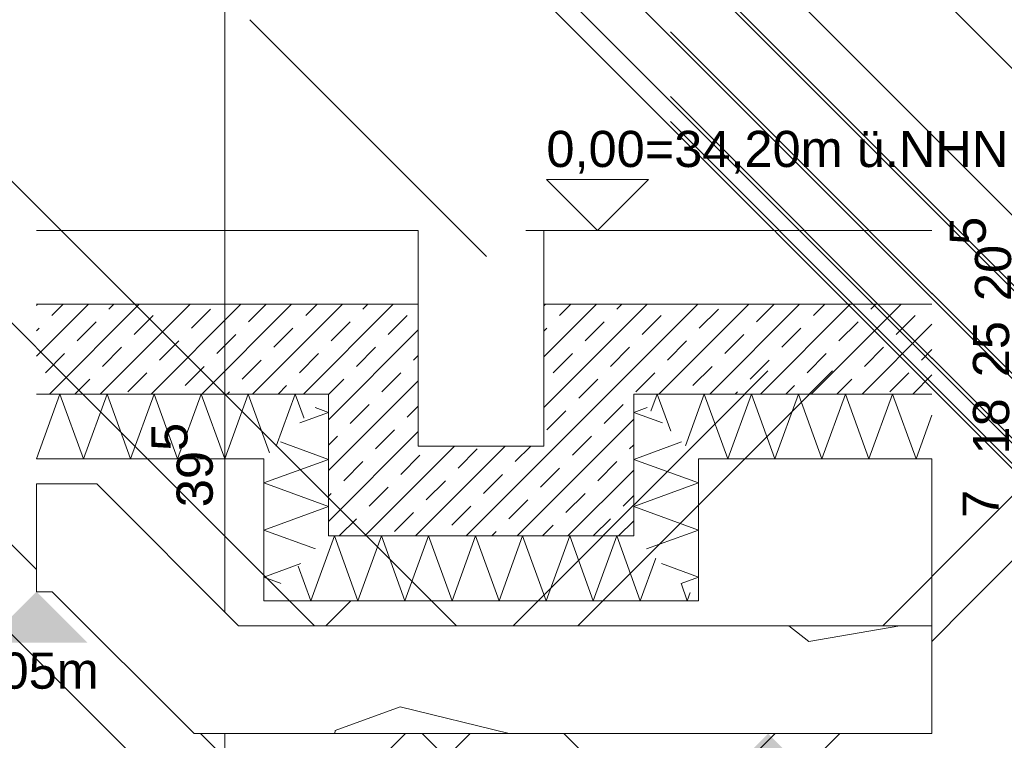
# Model space of a CAD drawing. Header units: metres. Extents: x -3716 to 31, y -1854 to 706.
# Tile 146 of 207: x -1576 to -1541, y 552 to 577. Entities that reach past the tile are written whole.
import ezdxf

# ---------------------------------------------------------------- set-up
doc = ezdxf.new("R2010")
doc.units = ezdxf.units.M
doc.header["$LTSCALE"] = 1.25
doc.header["$PDMODE"] = 1
doc.header["$PDSIZE"] = -2
doc.layers.get('0').update_dxf_attribs({"lineweight": 25})
doc.layers.add('00 -Bauelemente -Dämmung innen', color=7, linetype='Continuous', lineweight=9, true_color=0xff7fe6)
doc.layers.add('30 -35 Decken- 0 Decken', color=7, linetype='Continuous', lineweight=35, true_color=0x00ee00)
doc.layers.add('Keine', color=7, linetype='Continuous', lineweight=9)
doc.styles.add('Arial', font='arial.ttf')
doc.dimstyles.new('SIA_DIN1356', dxfattribs={"dimtxt": 1.258608, "dimasz": 2.80603, "dimexe": 2.5, "dimexo": 3.75, "dimgap": 0.625, "dimtad": 1, "dimdec": 3, "dimtxsty": 'Arial', "dimblk": 'VW_SLASH-1', "dimblk1": 'VW_SLASH-1', "dimblk2": 'VW_SLASH-1', "dimcen": 0, "dimdle": 2.5, "dimadec": 3, "dimazin": 0, "dimtfac": 1, "dimtdec": 3, "dimtix": 1, "dimtmove": 0, "dimatfit": 0, "dimldrblk": 'VW_FILLEDARROW-1', "dimfxl": 1, "dimfrac": 2, "dimtolj": 1, "dimarcsym": 0})

# ---------------------------------------------------------------- blocks, each defined once
blk = doc.blocks.new('Gruppe-795')
at = {"color": 255, "linetype": 'Continuous', "lineweight": 5}
blk.add_wipeout([(-169.8129, 13.108), (-169.1799, 13.108), (-168.9999, 13.288), (-169.8129, 13.288)], dxfattribs=at).dxf.layer = '00 -Bauelemente -Dämmung innen'
blk = doc.blocks.new('Gruppe-796')
at = {"layer": '00 -Bauelemente -Dämmung innen', "color": 7, "transparency": 33554687, "flags": 128}
for points in [[(-169.8129, 13.108), (-169.7474, 13.288), (-169.6818, 13.108), (-169.6163, 13.288), (-169.5508, 13.108), (-169.4853, 13.288), (-169.4198, 13.108), (-169.3543, 13.288), (-169.2888, 13.108), (-169.2232, 13.288), (-169.1636, 13.1243)], [(-169.145, 13.1429), (-169.0922, 13.288), (-169.0676, 13.2203)]]:
    blk.add_lwpolyline(points, dxfattribs=at)
blk = doc.blocks.new('Gruppe-797')
at = {"layer": '00 -Bauelemente -Dämmung innen', "color": 7, "linetype": 'Continuous', "lineweight": 9, "transparency": 33554687}
blk.add_line((-168.9999, 13.288), (-169.8129, 13.288), dxfattribs=at)
blk = doc.blocks.new('Gruppe-798')
at = {"layer": '00 -Bauelemente -Dämmung innen', "color": 7, "linetype": 'Continuous', "lineweight": 9, "transparency": 33554687}
blk.add_line((-169.8129, 13.108), (-169.1799, 13.108), dxfattribs=at)
blk = doc.blocks.new('Gruppe-799')
at = {"layer": '00 -Bauelemente -Dämmung innen', "color": 7, "transparency": 33554687}
for name in ['Gruppe-797', 'Gruppe-798']:
    blk.add_blockref(name, (0, 0), dxfattribs=at)
blk = doc.blocks.new('Gruppe-800')
at = {"layer": '00 -Bauelemente -Dämmung innen', "color": 7}
blk.add_blockref('Gruppe-795', (0, 0), dxfattribs=at)
at = {"layer": '00 -Bauelemente -Dämmung innen', "color": 7, "transparency": 33554687}
for name in ['Gruppe-796', 'Gruppe-799']:
    blk.add_blockref(name, (0, 0), dxfattribs=at)
blk = doc.blocks.new('Gruppe-801')
at = {"layer": '00 -Bauelemente -Dämmung innen', "color": 7, "transparency": 33554687}
blk.add_blockref('Gruppe-800', (0, 0), dxfattribs=at)
at = {"layer": '00 -Bauelemente -Dämmung innen', "color": 0, "flags": 1}
for tag in ['IFC_UUID', 'instanceID', 'prm0_name', 'prm0_type', 'prm0_value', 'prm1_name', 'prm1_type', 'prm1_value', 'prm2_name', 'prm2_type', 'prm2_value', 'prm3_name', 'prm3_type', 'prm3_value', 'prm4_name', 'prm4_type', 'prm4_value', 'prm5_name', 'prm5_type', 'prm5_value', 'prm6_name', 'prm6_type', 'prm6_value']:
    blk.add_attdef(tag, (-169.8129, 13.108), '', height=0.00018, dxfattribs=at)
blk = doc.blocks.new('Gruppe-802')
at = {"color": 255, "linetype": 'Continuous', "lineweight": 5}
blk.add_wipeout([(-168.9999, 12.893), (-168.9999, 13.288), (-169.1799, 13.108), (-169.1799, 12.713)], dxfattribs=at).dxf.layer = '00 -Bauelemente -Dämmung innen'
blk = doc.blocks.new('Gruppe-803')
at = {"layer": '00 -Bauelemente -Dämmung innen', "color": 7, "transparency": 33554687, "flags": 128}
for points in [[(-169.0372, 13.2507), (-168.9999, 13.2371), (-169.0799, 13.208)], [(-169.0372, 13.2507), (-168.9999, 13.2371), (-169.0799, 13.208)], [(-169.0358, 12.8571), (-169.1799, 12.9095), (-168.9999, 12.9751), (-169.1799, 13.0406), (-168.9999, 13.1061), (-169.1333, 13.1546)], [(-169.1319, 12.761), (-169.1799, 12.7785), (-169.0769, 12.816)]]:
    blk.add_lwpolyline(points, dxfattribs=at)
blk = doc.blocks.new('Gruppe-804')
at = {"layer": '00 -Bauelemente -Dämmung innen', "color": 7, "linetype": 'Continuous', "lineweight": 9, "transparency": 33554687}
blk.add_line((-169.1799, 13.108), (-169.1799, 12.713), dxfattribs=at)
blk = doc.blocks.new('Gruppe-805')
at = {"layer": '00 -Bauelemente -Dämmung innen', "color": 7, "linetype": 'Continuous', "lineweight": 9, "transparency": 33554687}
blk.add_line((-168.9999, 12.893), (-168.9999, 13.288), dxfattribs=at)
blk = doc.blocks.new('Gruppe-806')
at = {"layer": '00 -Bauelemente -Dämmung innen', "color": 7, "transparency": 33554687}
for name in ['Gruppe-805', 'Gruppe-804']:
    blk.add_blockref(name, (0, 0), dxfattribs=at)
blk = doc.blocks.new('Gruppe-807')
at = {"layer": '00 -Bauelemente -Dämmung innen', "color": 7}
blk.add_blockref('Gruppe-802', (0, 0), dxfattribs=at)
at = {"layer": '00 -Bauelemente -Dämmung innen', "color": 7, "transparency": 33554687}
for name in ['Gruppe-806', 'Gruppe-803']:
    blk.add_blockref(name, (0, 0), dxfattribs=at)
blk = doc.blocks.new('Gruppe-808')
at = {"layer": '00 -Bauelemente -Dämmung innen', "color": 7, "transparency": 33554687}
blk.add_blockref('Gruppe-807', (0, 0), dxfattribs=at)
at = {"layer": '00 -Bauelemente -Dämmung innen', "color": 0, "flags": 1}
for tag in ['IFC_UUID', 'instanceID', 'prm0_name', 'prm0_type', 'prm0_value', 'prm1_name', 'prm1_type', 'prm1_value', 'prm2_name', 'prm2_type', 'prm2_value', 'prm3_name', 'prm3_type', 'prm3_value', 'prm4_name', 'prm4_type', 'prm4_value', 'prm5_name', 'prm5_type', 'prm5_value', 'prm6_name', 'prm6_type', 'prm6_value']:
    blk.add_attdef(tag, (-169.1799, 12.713), '', height=0.00018, dxfattribs=at)
blk = doc.blocks.new('Gruppe-809')
at = {"color": 255, "linetype": 'Continuous', "lineweight": 5}
blk.add_wipeout([(-169.1799, 12.713), (-167.9699, 12.713), (-168.1499, 12.893), (-168.9999, 12.893)], dxfattribs=at).dxf.layer = '00 -Bauelemente -Dämmung innen'
blk = doc.blocks.new('Gruppe-810')
at = {"layer": '00 -Bauelemente -Dämmung innen', "color": 7, "transparency": 33554687, "flags": 128}
for points in [[(-169.0839, 12.8091), (-169.0489, 12.713), (-168.9834, 12.893), (-168.9179, 12.713), (-168.8523, 12.893), (-168.7868, 12.713), (-168.7213, 12.893), (-168.6558, 12.713), (-168.5903, 12.893), (-168.5248, 12.713), (-168.4593, 12.893), (-168.3937, 12.713), (-168.3282, 12.893), (-168.2627, 12.713), (-168.1972, 12.893), (-168.1317, 12.713), (-168.0885, 12.8316)], [(-167.9925, 12.7355), (-168.0007, 12.713), (-168.0182, 12.7613)], [(-167.9925, 12.7355), (-168.0007, 12.713), (-168.0182, 12.7613)]]:
    blk.add_lwpolyline(points, dxfattribs=at)
blk = doc.blocks.new('Gruppe-811')
at = {"layer": '00 -Bauelemente -Dämmung innen', "color": 7, "linetype": 'Continuous', "lineweight": 9, "transparency": 33554687}
blk.add_line((-168.1499, 12.893), (-168.9999, 12.893), dxfattribs=at)
blk = doc.blocks.new('Gruppe-812')
at = {"layer": '00 -Bauelemente -Dämmung innen', "color": 7, "linetype": 'Continuous', "lineweight": 9, "transparency": 33554687}
blk.add_line((-169.1799, 12.713), (-167.9699, 12.713), dxfattribs=at)
blk = doc.blocks.new('Gruppe-813')
at = {"layer": '00 -Bauelemente -Dämmung innen', "color": 7, "transparency": 33554687}
for name in ['Gruppe-811', 'Gruppe-812']:
    blk.add_blockref(name, (0, 0), dxfattribs=at)
blk = doc.blocks.new('Gruppe-814')
at = {"layer": '00 -Bauelemente -Dämmung innen', "color": 7}
blk.add_blockref('Gruppe-809', (0, 0), dxfattribs=at)
at = {"layer": '00 -Bauelemente -Dämmung innen', "color": 7, "transparency": 33554687}
for name in ['Gruppe-813', 'Gruppe-810']:
    blk.add_blockref(name, (0, 0), dxfattribs=at)
blk = doc.blocks.new('Gruppe-815')
at = {"layer": '00 -Bauelemente -Dämmung innen', "color": 7, "transparency": 33554687}
blk.add_blockref('Gruppe-814', (0, 0), dxfattribs=at)
at = {"layer": '00 -Bauelemente -Dämmung innen', "color": 0, "flags": 1}
for tag in ['IFC_UUID', 'instanceID', 'prm0_name', 'prm0_type', 'prm0_value', 'prm1_name', 'prm1_type', 'prm1_value', 'prm2_name', 'prm2_type', 'prm2_value', 'prm3_name', 'prm3_type', 'prm3_value', 'prm4_name', 'prm4_type', 'prm4_value', 'prm5_name', 'prm5_type', 'prm5_value', 'prm6_name', 'prm6_type', 'prm6_value']:
    blk.add_attdef(tag, (-169.1799, 12.713), '', height=0.00018, dxfattribs=at)
blk = doc.blocks.new('Gruppe-816')
at = {"color": 255, "linetype": 'Continuous', "lineweight": 5}
blk.add_wipeout([(-167.9699, 13.108), (-167.3195, 13.108), (-167.3195, 13.288), (-168.1499, 13.288)], dxfattribs=at).dxf.layer = '00 -Bauelemente -Dämmung innen'
blk = doc.blocks.new('Gruppe-817')
at = {"layer": '00 -Bauelemente -Dämmung innen', "color": 7, "transparency": 33554687, "flags": 128}
for points in [[(-168.1019, 13.24), (-168.0844, 13.288), (-168.0469, 13.185)], [(-167.3195, 13.2296), (-167.3637, 13.108), (-167.4293, 13.288), (-167.4948, 13.108), (-167.5603, 13.288), (-167.6258, 13.108), (-167.6913, 13.288), (-167.7568, 13.108), (-167.8223, 13.288), (-167.8879, 13.108), (-167.9534, 13.288), (-168.0058, 13.1439)]]:
    blk.add_lwpolyline(points, dxfattribs=at)
blk = doc.blocks.new('Gruppe-818')
at = {"layer": '00 -Bauelemente -Dämmung innen', "color": 7, "linetype": 'Continuous', "lineweight": 9, "transparency": 33554687}
blk.add_line((-167.3195, 13.288), (-168.1499, 13.288), dxfattribs=at)
blk = doc.blocks.new('Gruppe-819')
at = {"layer": '00 -Bauelemente -Dämmung innen', "color": 7, "linetype": 'Continuous', "lineweight": 9, "transparency": 33554687}
blk.add_line((-167.9699, 13.108), (-167.3195, 13.108), dxfattribs=at)
blk = doc.blocks.new('Gruppe-820')
at = {"layer": '00 -Bauelemente -Dämmung innen', "color": 7, "transparency": 33554687}
for name in ['Gruppe-818', 'Gruppe-819']:
    blk.add_blockref(name, (0, 0), dxfattribs=at)
blk = doc.blocks.new('Gruppe-821')
at = {"layer": '00 -Bauelemente -Dämmung innen', "color": 7}
blk.add_blockref('Gruppe-816', (0, 0), dxfattribs=at)
at = {"layer": '00 -Bauelemente -Dämmung innen', "color": 7, "transparency": 33554687}
for name in ['Gruppe-820', 'Gruppe-817']:
    blk.add_blockref(name, (0, 0), dxfattribs=at)
blk = doc.blocks.new('Gruppe-822')
at = {"layer": '00 -Bauelemente -Dämmung innen', "color": 7, "transparency": 33554687}
blk.add_blockref('Gruppe-821', (0, 0), dxfattribs=at)
at = {"layer": '00 -Bauelemente -Dämmung innen', "color": 0, "flags": 1}
for tag in ['IFC_UUID', 'instanceID', 'prm0_name', 'prm0_type', 'prm0_value', 'prm1_name', 'prm1_type', 'prm1_value', 'prm2_name', 'prm2_type', 'prm2_value', 'prm3_name', 'prm3_type', 'prm3_value', 'prm4_name', 'prm4_type', 'prm4_value', 'prm5_name', 'prm5_type', 'prm5_value', 'prm6_name', 'prm6_type', 'prm6_value']:
    blk.add_attdef(tag, (-168.1499, 13.108), '', height=0.00018, dxfattribs=at)
blk = doc.blocks.new('Gruppe-823')
at = {"color": 255, "linetype": 'Continuous', "lineweight": 5}
blk.add_wipeout([(-168.1499, 12.893), (-168.1499, 13.288), (-167.9699, 13.108), (-167.9699, 12.713)], dxfattribs=at).dxf.layer = '00 -Bauelemente -Dämmung innen'
blk = doc.blocks.new('Gruppe-824')
at = {"layer": '00 -Bauelemente -Dämmung innen', "color": 7, "transparency": 33554687, "flags": 128}
for points in [[(-168.1126, 13.2507), (-168.1499, 13.2371), (-168.0699, 13.208)], [(-168.1126, 13.2507), (-168.1499, 13.2371), (-168.0699, 13.208)], [(-168.114, 12.8571), (-167.9699, 12.9095), (-168.1499, 12.9751), (-167.9699, 13.0406), (-168.1499, 13.1061), (-168.0165, 13.1546)], [(-168.018, 12.761), (-167.9699, 12.7785), (-168.0729, 12.816)]]:
    blk.add_lwpolyline(points, dxfattribs=at)
blk = doc.blocks.new('Gruppe-825')
at = {"layer": '00 -Bauelemente -Dämmung innen', "color": 7, "linetype": 'Continuous', "lineweight": 9, "transparency": 33554687}
blk.add_line((-167.9699, 13.108), (-167.9699, 12.713), dxfattribs=at)
blk = doc.blocks.new('Gruppe-826')
at = {"layer": '00 -Bauelemente -Dämmung innen', "color": 7, "linetype": 'Continuous', "lineweight": 9, "transparency": 33554687}
blk.add_line((-168.1499, 12.893), (-168.1499, 13.288), dxfattribs=at)
blk = doc.blocks.new('Gruppe-827')
at = {"layer": '00 -Bauelemente -Dämmung innen', "color": 7, "transparency": 33554687}
for name in ['Gruppe-826', 'Gruppe-825']:
    blk.add_blockref(name, (0, 0), dxfattribs=at)
blk = doc.blocks.new('Gruppe-828')
at = {"layer": '00 -Bauelemente -Dämmung innen', "color": 7}
blk.add_blockref('Gruppe-823', (0, 0), dxfattribs=at)
at = {"layer": '00 -Bauelemente -Dämmung innen', "color": 7, "transparency": 33554687}
for name in ['Gruppe-827', 'Gruppe-824']:
    blk.add_blockref(name, (0, 0), dxfattribs=at)
blk = doc.blocks.new('Gruppe-829')
at = {"layer": '00 -Bauelemente -Dämmung innen', "color": 7, "transparency": 33554687}
blk.add_blockref('Gruppe-828', (0, 0), dxfattribs=at)
at = {"layer": '00 -Bauelemente -Dämmung innen', "color": 0, "flags": 1}
for tag in ['IFC_UUID', 'instanceID', 'prm0_name', 'prm0_type', 'prm0_value', 'prm1_name', 'prm1_type', 'prm1_value', 'prm2_name', 'prm2_type', 'prm2_value', 'prm3_name', 'prm3_type', 'prm3_value', 'prm4_name', 'prm4_type', 'prm4_value', 'prm5_name', 'prm5_type', 'prm5_value', 'prm6_name', 'prm6_type', 'prm6_value']:
    blk.add_attdef(tag, (-168.1499, 12.713), '', height=0.00018, dxfattribs=at)
blk = doc.blocks.new('VW_SLASH-1')
at = {"color": 0, "linetype": 'ByBlock', "lineweight": -2, "transparency": 16777216}
blk.add_line((0.89094, 0), (-1, 0), dxfattribs=at)
at = {"color": 0, "lineweight": 20, "transparency": 16777216, "flags": 128}
blk.add_lwpolyline([(0.50005, 0.50005), (-0.50005, -0.50005)], dxfattribs=at)
blk = doc.blocks.new('*D1200')
at = {"layer": '30 -35 Decken- 0 Decken', "color": 0, "linetype": 'Continuous', "lineweight": -2}
for p, q in [((-171.9859, 11.9498), (-174.792, 11.9498)), ((-168.9999, 11.9498), (-169.1799, 11.9498)), ((-166.1939, 11.9498), (-163.3879, 11.9498)), ((-169.1799, 8.963), (-169.1799, 9.4498)), ((-168.9999, 9.143), (-168.9999, 9.4498))]:
    blk.add_line(p, q, dxfattribs=at)
at = {"layer": 'Defpoints', "color": 0}
for p in [(-168.9999, 12.893), (-169.1799, 12.713), (-169.1799, 11.9498)]:
    blk.add_point(p, dxfattribs=at)
at = {"layer": '30 -35 Decken- 0 Decken', "color": 0, "lineweight": -2, "xscale": 2.8060302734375, "yscale": 2.8060302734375, "zscale": 2.8060302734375}
blk.add_blockref('VW_SLASH-1', (-169.1799, 11.9498), dxfattribs=at)
at = {"layer": '30 -35 Decken- 0 Decken', "color": 0, "lineweight": -2, "xscale": 2.8060302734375, "yscale": 2.8060302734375, "zscale": 2.8060302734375, "rotation": 180}
blk.add_blockref('VW_SLASH-1', (-168.9999, 11.9498), dxfattribs=at)
at = {"layer": '30 -35 Decken- 0 Decken', "color": 0, "lineweight": 9, "insert": (-169.0899, 12.0262), "char_height": 0.10069, "attachment_point": 5, "style": 'Arial'}
blk.add_mtext('\\A1;18', dxfattribs=at)
blk = doc.blocks.new('VW_FILLEDARROW-1')
at = {"linetype": 'Continuous', "lineweight": 0, "transparency": 16777216}
blk.add_hatch(color=0, dxfattribs=at).paths.add_polyline_path([(-1.41436, 0.37898), (0, 0), (-1.41436, -0.37898)])
at = {"color": 0, "lineweight": 5, "transparency": 16777216, "flags": 128}
blk.add_lwpolyline([(-1.41436, 0.37898), (0, 0), (-1.41436, -0.37898)], close=True, dxfattribs=at)
blk = doc.blocks.new('*D1201')
at = {"layer": '30 -35 Decken- 0 Decken', "color": 0, "linetype": 'Continuous', "lineweight": -2}
for p, q in [((-171.8059, 11.9498), (-174.612, 11.9498)), ((-168.1499, 11.9498), (-168.9999, 11.9498)), ((-165.3439, 11.9498), (-162.5379, 11.9498)), ((-168.9999, 9.143), (-168.9999, 9.4498)), ((-168.1499, 9.143), (-168.1499, 9.4498))]:
    blk.add_line(p, q, dxfattribs=at)
at = {"layer": 'Defpoints', "color": 0}
for p in [(-168.9999, 12.893), (-168.1499, 12.893), (-168.9999, 11.9498)]:
    blk.add_point(p, dxfattribs=at)
at = {"layer": '30 -35 Decken- 0 Decken', "color": 0, "lineweight": -2, "xscale": 2.8060302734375, "yscale": 2.8060302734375, "zscale": 2.8060302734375}
blk.add_blockref('VW_SLASH-1', (-168.9999, 11.9498), dxfattribs=at)
at = {"layer": '30 -35 Decken- 0 Decken', "color": 0, "lineweight": -2, "xscale": 2.8060302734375, "yscale": 2.8060302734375, "zscale": 2.8060302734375, "rotation": 180}
blk.add_blockref('VW_SLASH-1', (-168.1499, 11.9498), dxfattribs=at)
at = {"layer": '30 -35 Decken- 0 Decken', "color": 0, "lineweight": 9, "insert": (-168.5749, 12.0262), "char_height": 0.10069, "attachment_point": 5, "style": 'Arial'}
blk.add_mtext('\\A1;85', dxfattribs=at)
blk = doc.blocks.new('*D1202')
at = {"layer": '30 -35 Decken- 0 Decken', "color": 0, "linetype": 'Continuous', "lineweight": -2}
for p, q in [((-170.9559, 11.9498), (-173.762, 11.9498)), ((-167.9699, 11.9498), (-168.1499, 11.9498)), ((-165.1639, 11.9498), (-162.3579, 11.9498)), ((-168.1499, 9.143), (-168.1499, 9.4498)), ((-167.9699, 8.963), (-167.9699, 9.4498))]:
    blk.add_line(p, q, dxfattribs=at)
at = {"layer": 'Defpoints', "color": 0}
for p in [(-168.1499, 12.893), (-167.9699, 12.713), (-168.1499, 11.9498)]:
    blk.add_point(p, dxfattribs=at)
at = {"layer": '30 -35 Decken- 0 Decken', "color": 0, "lineweight": -2, "xscale": 2.8060302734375, "yscale": 2.8060302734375, "zscale": 2.8060302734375}
blk.add_blockref('VW_SLASH-1', (-168.1499, 11.9498), dxfattribs=at)
at = {"layer": '30 -35 Decken- 0 Decken', "color": 0, "lineweight": -2, "xscale": 2.8060302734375, "yscale": 2.8060302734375, "zscale": 2.8060302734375, "rotation": 180}
blk.add_blockref('VW_SLASH-1', (-167.9699, 11.9498), dxfattribs=at)
at = {"layer": '30 -35 Decken- 0 Decken', "color": 0, "lineweight": 9, "insert": (-168.0599, 12.0512), "char_height": 0.10069, "attachment_point": 5, "style": 'Arial'}
blk.add_mtext('\\A1;18', dxfattribs=at)
blk = doc.blocks.new('*D1204')
at = {"layer": '30 -35 Decken- 0 Decken', "color": 0, "linetype": 'Continuous', "lineweight": -2}
for p, q in [((-167.0529, 16.344), (-167.0529, 10.937)), ((-163.7972, 13.743), (-164.5529, 13.743)), ((-163.5695, 13.538), (-164.5529, 13.538))]:
    blk.add_line(p, q, dxfattribs=at)
at = {"layer": 'Defpoints', "color": 0}
for p in [(-167.5472, 13.743), (-167.0529, 13.743), (-167.3195, 13.538)]:
    blk.add_point(p, dxfattribs=at)
at = {"layer": '30 -35 Decken- 0 Decken', "color": 0, "lineweight": -2, "xscale": 2.8060302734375, "yscale": 2.8060302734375, "zscale": 2.8060302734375}
for p, rotation in [((-167.0529, 13.538), 270), ((-167.0529, 13.743), 90)]:
    blk.add_blockref('VW_SLASH-1', p, dxfattribs=dict(at, rotation=rotation))
at = {"layer": '30 -35 Decken- 0 Decken', "color": 0, "lineweight": 9, "insert": (-167.184, 13.664), "char_height": 0.100689, "attachment_point": 5, "rotation": 90, "style": 'Arial'}
blk.add_mtext('\\A1;20\\S5^ ;', dxfattribs=at)
blk = doc.blocks.new('*D1205')
at = {"layer": '30 -35 Decken- 0 Decken', "color": 0, "linetype": 'Continuous', "lineweight": -2}
for p, q in [((-167.0529, 16.344), (-167.0529, 19.1501)), ((-167.0529, 13.288), (-167.0529, 13.538)), ((-163.5695, 13.538), (-164.5529, 13.538)), ((-163.6056, 13.288), (-164.5529, 13.288)), ((-167.0529, 10.482), (-167.0529, 7.6759))]:
    blk.add_line(p, q, dxfattribs=at)
at = {"layer": 'Defpoints', "color": 0}
for p in [(-167.3195, 13.538), (-167.0529, 13.538), (-167.3556, 13.288)]:
    blk.add_point(p, dxfattribs=at)
at = {"layer": '30 -35 Decken- 0 Decken', "color": 0, "lineweight": -2, "xscale": 2.8060302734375, "yscale": 2.8060302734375, "zscale": 2.8060302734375}
for p, rotation in [((-167.0529, 13.538), 270), ((-167.0529, 13.288), 90)]:
    blk.add_blockref('VW_SLASH-1', p, dxfattribs=dict(at, rotation=rotation))
at = {"layer": '30 -35 Decken- 0 Decken', "color": 0, "lineweight": 9, "insert": (-167.1543, 13.413), "char_height": 0.10069, "attachment_point": 5, "rotation": 90, "style": 'Arial'}
blk.add_mtext('\\A1;25', dxfattribs=at)
blk = doc.blocks.new('*D1206')
at = {"layer": '30 -35 Decken- 0 Decken', "color": 0, "linetype": 'Continuous', "lineweight": -2}
for p, q in [((-167.0529, 16.094), (-167.0529, 18.9001)), ((-167.0529, 13.108), (-167.0529, 13.288)), ((-163.6056, 13.288), (-164.5529, 13.288)), ((-163.6056, 13.108), (-164.5529, 13.108)), ((-167.0529, 10.302), (-167.0529, 7.4959))]:
    blk.add_line(p, q, dxfattribs=at)
at = {"layer": 'Defpoints', "color": 0}
for p in [(-167.3556, 13.288), (-167.0529, 13.288), (-167.3556, 13.108)]:
    blk.add_point(p, dxfattribs=at)
at = {"layer": '30 -35 Decken- 0 Decken', "color": 0, "lineweight": -2, "xscale": 2.8060302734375, "yscale": 2.8060302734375, "zscale": 2.8060302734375}
for p, rotation in [((-167.0529, 13.288), 270), ((-167.0529, 13.108), 90)]:
    blk.add_blockref('VW_SLASH-1', p, dxfattribs=dict(at, rotation=rotation))
at = {"layer": '30 -35 Decken- 0 Decken', "color": 0, "lineweight": 9, "insert": (-167.1543, 13.198), "char_height": 0.10069, "attachment_point": 5, "rotation": 90, "style": 'Arial'}
blk.add_mtext('\\A1;18', dxfattribs=at)
blk = doc.blocks.new('*D1207')
at = {"layer": '30 -35 Decken- 0 Decken', "color": 0, "linetype": 'Continuous', "lineweight": -2}
for p, q in [((-167.0529, 15.914), (-167.0529, 18.7201)), ((-167.0529, 13.038), (-167.0529, 13.108)), ((-163.6056, 13.108), (-164.5529, 13.108)), ((-163.6056, 13.038), (-164.5529, 13.038)), ((-167.0529, 10.232), (-167.0529, 7.4259))]:
    blk.add_line(p, q, dxfattribs=at)
at = {"layer": 'Defpoints', "color": 0}
for p in [(-167.3556, 13.108), (-167.0529, 13.108), (-167.3556, 13.038)]:
    blk.add_point(p, dxfattribs=at)
at = {"layer": '30 -35 Decken- 0 Decken', "color": 0, "lineweight": -2, "xscale": 2.8060302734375, "yscale": 2.8060302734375, "zscale": 2.8060302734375}
for p, rotation in [((-167.0529, 13.108), 270), ((-167.0529, 13.038), 90)]:
    blk.add_blockref('VW_SLASH-1', p, dxfattribs=dict(at, rotation=rotation))
at = {"layer": '30 -35 Decken- 0 Decken', "color": 0, "lineweight": 9, "insert": (-167.184, 12.9824), "char_height": 0.10069, "attachment_point": 5, "rotation": 90, "style": 'Arial'}
blk.add_mtext('\\A1;7', dxfattribs=at)
blk = doc.blocks.new('*D1209')
at = {"layer": '30 -35 Decken- 0 Decken', "color": 0, "linetype": 'Continuous', "lineweight": -2}
for p, q in [((-166.6443, 16.549), (-166.6443, 19.3551)), ((-166.6443, 13.143), (-166.6443, 13.743)), ((-164.5083, 13.743), (-164.1443, 13.743)), ((-164.6499, 13.143), (-164.1443, 13.143)), ((-166.6443, 10.337), (-166.6443, 7.5309))]:
    blk.add_line(p, q, dxfattribs=at)
at = {"layer": 'Defpoints', "color": 0}
for p in [(-168.2583, 13.743), (-166.6443, 13.743), (-168.3999, 13.143)]:
    blk.add_point(p, dxfattribs=at)
at = {"layer": '30 -35 Decken- 0 Decken', "color": 0, "lineweight": -2, "xscale": 2.8060302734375, "yscale": 2.8060302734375, "zscale": 2.8060302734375}
for p, rotation in [((-166.6443, 13.743), 269.9999999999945), ((-166.6443, 13.143), 89.99999999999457)]:
    blk.add_blockref('VW_SLASH-1', p, dxfattribs=dict(at, rotation=rotation))
at = {"layer": '30 -35 Decken- 0 Decken', "color": 0, "lineweight": 9, "insert": (-166.7457, 13.443), "char_height": 0.10069, "attachment_point": 5, "rotation": 90, "style": 'Arial'}
blk.add_mtext('\\A1;60', dxfattribs=at)
blk = doc.blocks.new('*D1210')
at = {"layer": '30 -35 Decken- 0 Decken', "color": 0, "linetype": 'Continuous', "lineweight": -2}
for p, q in [((-170.1556, 15.949), (-170.1556, 18.7551)), ((-172.1499, 13.143), (-172.6556, 13.143)), ((-170.1556, 12.893), (-170.1556, 13.143)), ((-171.8999, 12.893), (-172.6556, 12.893)), ((-170.1556, 10.087), (-170.1556, 7.2809))]:
    blk.add_line(p, q, dxfattribs=at)
at = {"layer": 'Defpoints', "color": 0}
for p in [(-170.1556, 13.143), (-168.3999, 13.143), (-168.1499, 12.893)]:
    blk.add_point(p, dxfattribs=at)
at = {"layer": '30 -35 Decken- 0 Decken', "color": 0, "lineweight": -2, "xscale": 2.8060302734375, "yscale": 2.8060302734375, "zscale": 2.8060302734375}
for p, rotation in [((-170.1556, 13.143), 269.9999999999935), ((-170.1556, 12.893), 89.99999999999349)]:
    blk.add_blockref('VW_SLASH-1', p, dxfattribs=dict(at, rotation=rotation))
at = {"layer": '30 -35 Decken- 0 Decken', "color": 0, "lineweight": 9, "insert": (-170.257, 13.018), "char_height": 0.10069, "attachment_point": 5, "rotation": 90, "style": 'Arial'}
blk.add_mtext('\\A1;25', dxfattribs=at)
blk = doc.blocks.new('*D1211')
at = {"layer": '30 -35 Decken- 0 Decken', "color": 0, "linetype": 'Continuous', "lineweight": -2}
for p, q in [((-166.6443, 15.699), (-166.6443, 18.5051)), ((-166.6443, 12.713), (-166.6443, 12.893)), ((-164.3999, 12.893), (-164.1443, 12.893)), ((-164.2199, 12.713), (-164.1443, 12.713)), ((-166.6443, 9.907), (-166.6443, 7.1009))]:
    blk.add_line(p, q, dxfattribs=at)
at = {"layer": 'Defpoints', "color": 0}
for p in [(-168.1499, 12.893), (-166.6443, 12.893), (-167.9699, 12.713)]:
    blk.add_point(p, dxfattribs=at)
at = {"layer": '30 -35 Decken- 0 Decken', "color": 0, "lineweight": -2, "xscale": 2.8060302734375, "yscale": 2.8060302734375, "zscale": 2.8060302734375}
for p, rotation in [((-166.6443, 12.893), 269.999999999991), ((-166.6443, 12.713), 89.99999999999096)]:
    blk.add_blockref('VW_SLASH-1', p, dxfattribs=dict(at, rotation=rotation))
at = {"layer": '30 -35 Decken- 0 Decken', "color": 0, "lineweight": 9, "insert": (-166.7457, 12.803), "char_height": 0.10069, "attachment_point": 5, "rotation": 90, "style": 'Arial'}
blk.add_mtext('\\A1;18', dxfattribs=at)
blk = doc.blocks.new('*D1212')
at = {"layer": '30 -35 Decken- 0 Decken', "color": 0, "linetype": 'Continuous', "lineweight": -2}
for p, q in [((-166.6443, 15.519), (-166.6443, 18.3251)), ((-166.6443, 12.643), (-166.6443, 12.713)), ((-164.2199, 12.713), (-164.1443, 12.713)), ((-164.1499, 12.643), (-164.1443, 12.643)), ((-166.6443, 9.837), (-166.6443, 7.0309))]:
    blk.add_line(p, q, dxfattribs=at)
at = {"layer": 'Defpoints', "color": 0}
for p in [(-167.9699, 12.713), (-166.6443, 12.713), (-167.8999, 12.643)]:
    blk.add_point(p, dxfattribs=at)
at = {"layer": '30 -35 Decken- 0 Decken', "color": 0, "lineweight": -2, "xscale": 2.8060302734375, "yscale": 2.8060302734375, "zscale": 2.8060302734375}
for p, rotation in [((-166.6443, 12.713), 270), ((-166.6443, 12.643), 90)]:
    blk.add_blockref('VW_SLASH-1', p, dxfattribs=dict(at, rotation=rotation))
at = {"layer": '30 -35 Decken- 0 Decken', "color": 0, "lineweight": 9, "insert": (-166.7754, 12.5827), "char_height": 0.10069, "attachment_point": 5, "rotation": 90, "style": 'Arial'}
blk.add_mtext('\\A1;7', dxfattribs=at)
blk = doc.blocks.new('*D1214')
at = {"layer": '30 -35 Decken- 0 Decken', "color": 0, "linetype": 'Continuous', "lineweight": -2}
for p, q in [((-169.2888, 16.094), (-169.2888, 18.9001)), ((-172.6999, 13.288), (-171.7888, 13.288)), ((-169.2888, 12.893), (-169.2888, 13.288)), ((-172.7499, 12.893), (-171.7888, 12.893)), ((-169.2888, 10.087), (-169.2888, 7.2809))]:
    blk.add_line(p, q, dxfattribs=at)
at = {"layer": 'Defpoints', "color": 0}
for p in [(-169.2888, 13.288), (-168.9499, 13.288), (-168.9999, 12.893)]:
    blk.add_point(p, dxfattribs=at)
at = {"layer": '30 -35 Decken- 0 Decken', "color": 0, "lineweight": -2, "xscale": 2.8060302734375, "yscale": 2.8060302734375, "zscale": 2.8060302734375}
for p, rotation in [((-169.2888, 13.288), 270), ((-169.2888, 12.893), 90)]:
    blk.add_blockref('VW_SLASH-1', p, dxfattribs=dict(at, rotation=rotation))
at = {"layer": '30 -35 Decken- 0 Decken', "color": 0, "lineweight": 9, "insert": (-169.4069, 13.0905), "char_height": 0.100689, "attachment_point": 5, "rotation": 90, "style": 'Arial'}
blk.add_mtext('\\A1;39\\S5^ ;', dxfattribs=at)
blk = doc.blocks.new('Gruppe-833')
at = {"color": 255, "linetype": 'Continuous', "lineweight": 9}
blk.add_wipeout([(-169.8129, 13.038), (-169.8129, 12.738), (-169.7692, 12.738), (-169.3742, 12.343), (-167.3195, 12.343), (-167.3195, 12.643), (-169.2499, 12.643), (-169.6449, 13.038)], dxfattribs=at).dxf.layer = '30 -35 Decken- 0 Decken'
at = {"layer": '30 -35 Decken- 0 Decken', "linetype": 'Continuous', "lineweight": 9}
h = blk.add_hatch(dxfattribs=at)
h.set_pattern_fill('Mörtel_Putz sehr fein SRF', style=0, pattern_type=2)
h.set_pattern_definition([(19.983, (0, 0), (3.0513, -2.96883), [0.19305, -3.66798]), (-13.8697, (0.1815, 0.066), (3.0513, -2.96883), [0.34402, -6.53646]), (-44.2152, (0.5155, -0.0165), (-0.57727, -4.28831), [0.21286, -4.04441]), (-97.6668, (0.668, -0.165), (-3.62857, -1.31948), [0.21635, -4.11064]), (-160.017, (0.639, -0.3794), (-6.67987, 1.64935), [0.19305, -3.66798]), (166.1303, (0.4577, -0.4453), (-9.73117, 4.618182), [0.34402, -6.53646]), (135.7848, (0.1237, -0.363), (0.57727, 4.28831), [0.21286, -4.04441]), (82.3332, (-0.029, -0.2145), (3.62857, 1.31948), [0.21635, -4.11064]), (-110.556, (-1.1957, 1.773), (4.23201, -2.40967), [0.17615, -4.14553]), (-67.1952, (-1.2576, 1.608), (4.23201, -2.409673), [0.28547, -6.71819]), (-29.6569, (-1.147, 1.345), (5.74945, 1.63685), [0.1985, -4.67145]), (15.8914, (-0.9746, 1.2468), (1.517445, 4.04652), [0.24366, -5.73426]), (69.444, (-0.74, 1.3135), (-4.23201, 2.40967), [0.17615, -4.14553]), (112.8048, (-0.6783, 1.4784), (-1.517445, -4.04652), [0.28547, -6.71819]), (150.3431, (-0.789, 1.7415), (-1.51744, -4.04652), [0.1985, -4.67145]), (-164.1086, (-0.9614, 1.8398), (-4.23201, 2.40967), [0.24366, -5.73426]), (-136.779, (0.742, -1.897), (2.8039, -7.00974), [0.18786, -9.2051]), (-68.1986, (0.605, -2.025), (9.6487, -0.57727), [0.151, -7.39873]), (-3.424, (0.6614, -2.166), (6.8448, 6.43247), [0.19332, -9.47264]), (43.221, (0.8544, -2.177), (-2.8039, 7.00974), [0.18786, -9.2051]), (111.8014, (0.991, -2.0485), (-9.6487, 0.57727), [0.151, -7.39873]), (176.576, (0.935, -1.908), (-6.8448, -6.43247), [0.19332, -9.47264]), (142.0458, (-1.1546, -1.1546), (-0.65974, -4.04091), [0.26147, -4.96791]), (80.7274, (-1.3606, -0.994), (-4.78312, -0.82468), [0.20472, -3.88969]), (41.7948, (-1.3278, -0.7917), (-4.783117, -0.824675), [0.36503, -6.93556]), (9.7824, (-1.0555, -0.5485), (-4.12338, 3.21623), [0.24268, -4.611]), (-37.9542, (-0.8165, -0.5072), (0.65974, 4.04091), [0.26147, -4.96791]), (-99.2726, (-0.6102, -0.668), (5.44286, 4.86558), [0.40944, -3.68497]), (-170.2176, (-0.6763, -1.072), (4.12338, -3.21623), [0.48537, -4.36832])])
h.paths.add_polyline_path([(-169.8129, 13.038), (-169.8129, 12.738), (-169.7692, 12.738), (-169.3742, 12.343), (-167.3195, 12.343), (-167.3195, 12.643), (-169.2499, 12.643), (-169.6449, 13.038)])
at = {"layer": '30 -35 Decken- 0 Decken', "color": 7, "linetype": 'Continuous', "lineweight": 9, "flags": 128}
blk.add_lwpolyline([(-169.8129, 13.038), (-169.8129, 12.738), (-169.7692, 12.738), (-169.3742, 12.343), (-167.3195, 12.343), (-167.3195, 12.643), (-169.2499, 12.643), (-169.6449, 13.038)], close=True, dxfattribs=at)
at = {"layer": '30 -35 Decken- 0 Decken', "color": 7, "linetype": 'Continuous', "lineweight": 9}
for points in [[(-169.8129, 12.738), (-169.6706, 12.5957), (-169.9551, 12.5957)], [(-167.7757, 12.343), (-167.9179, 12.2007), (-167.6334, 12.2007)]]:
    blk.add_solid(points, dxfattribs=at)
at = {"layer": '30 -35 Decken- 0 Decken', "color": 7, "insert": (-171.1636, 12.5687), "char_height": 0.100689, "attachment_point": 1, "line_spacing_factor": 0.970891, "style": 'Arial'}
blk.add_mtext('UK Feinplanum -1,005m ', dxfattribs=at)
blk = doc.blocks.new('_Feinplanum 2D-5 (3D)')
at = {"layer": '30 -35 Decken- 0 Decken', "color": 7}
blk.add_blockref('Gruppe-833', (0, 0), dxfattribs=at)
blk = doc.blocks.new('Gruppe-830')
at = {"layer": '30 -35 Decken- 0 Decken', "color": 7, "linetype": 'Continuous', "lineweight": 9}
for base, p1, p2, text, override, picture, middle in [((-169.17991837, 11.9498007), (-168.99991837, 12.893), (-169.17991837, 12.713), '18', {"dimtxt": 0.100689, "dimgap": 0.025, "dimdec": 8, "dimpost": '<>', "dimtxsty": 'Arial', "dimtmove": 2}, '*D1200', (-169.08991837, 12.02620226)), ((-168.99991837, 11.9498007), (-168.14991837, 12.893), (-168.99991837, 12.893), '85', {"dimtxt": 0.100689, "dimgap": 0.025, "dimdec": 8, "dimpost": '<>', "dimtxsty": 'Arial', "dimtmove": 2}, '*D1201', (-168.57491837, 12.02620226)), ((-168.14991837, 11.9498007), (-167.96991837, 12.713), (-168.14991837, 12.893), '18', {"dimtxt": 0.100689, "dimgap": 0.05, "dimdec": 8, "dimpost": '<>', "dimtxsty": 'Arial', "dimtmove": 2}, '*D1202', (-168.05991837, 12.05120226))]:
    dim = blk.add_linear_dim(base=base, p1=p1, p2=p2, text=text, dimstyle='SIA_DIN1356', override=override, dxfattribs=at)
    dim.commit()
    dim.dimension.update_dxf_attribs({"geometry": picture, "text_midpoint": middle})
blk = doc.blocks.new('Gruppe-831')
at = {"layer": '30 -35 Decken- 0 Decken', "color": 7, "linetype": 'Continuous', "lineweight": 9}
for base, p1, p2, text, picture, middle in [((-167.05285995, 13.538), (-167.35558163, 13.288), (-167.31949486, 13.538), '25', '*D1205', (-167.15426151, 13.413)), ((-167.05285995, 13.288), (-167.35558163, 13.108), (-167.35558163, 13.288), '18', '*D1206', (-167.15426151, 13.198))]:
    dim = blk.add_linear_dim(base=base, p1=p1, p2=p2, angle=270, text=text, dimstyle='SIA_DIN1356', override={"dimtxt": 0.100689, "dimgap": 0.05, "dimdec": 8, "dimpost": '<>', "dimtxsty": 'Arial', "dimtmove": 2}, dxfattribs=at)
    dim.commit()
    dim.dimension.update_dxf_attribs({"geometry": picture, "text_midpoint": middle})
for base, p1, p2, text, override, picture, middle in [((-167.05285995, 13.108), (-167.35558163, 13.038), (-167.35558163, 13.108), '7', {"dimtxt": 0.100689, "dimgap": 0.05, "dimdec": 8, "dimpost": '<>', "dimtxsty": 'Arial', "dimtix": 0, "dimtmove": 2}, '*D1207', (-167.18399884, 12.98240067)), ((-167.05285995, 13.743), (-167.31949486, 13.538), (-167.54724754, 13.743), '20\\S5^ ;', {"dimtxt": 0.100689, "dimgap": 0.05, "dimdec": 8, "dimpost": '<>', "dimtxsty": 'Arial', "dimtmove": 2}, '*D1204', (-167.18399884, 13.66399757))]:
    dim = blk.add_linear_dim(base=base, p1=p1, p2=p2, angle=270, text=text, dimstyle='SIA_DIN1356', override=override, dxfattribs=at)
    dim.commit()
    dim.dimension.update_dxf_attribs({"geometry": picture, "text_midpoint": middle, "dimtype": 160})
blk = doc.blocks.new('Gruppe-832')
at = {"layer": '30 -35 Decken- 0 Decken', "color": 7, "linetype": 'Continuous', "lineweight": 9}
for base, p1, p2, text, picture, middle in [((-166.6442529, 13.743), (-168.39991837, 13.143), (-168.25825247, 13.743), '60', '*D1209', (-166.74565446, 13.443)), ((-170.15558384, 13.143), (-168.14991837, 12.893), (-168.39991837, 13.143), '25', '*D1210', (-170.2569854, 13.018)), ((-166.6442529, 12.893), (-167.96991837, 12.713), (-168.14991837, 12.893), '18', '*D1211', (-166.74565446, 12.803))]:
    dim = blk.add_linear_dim(base=base, p1=p1, p2=p2, angle=270, text=text, dimstyle='SIA_DIN1356', override={"dimtxt": 0.100689, "dimgap": 0.05, "dimdec": 8, "dimpost": '<>', "dimtxsty": 'Arial', "dimtmove": 2}, dxfattribs=at)
    dim.commit()
    dim.dimension.update_dxf_attribs({"geometry": picture, "text_midpoint": middle})
dim = blk.add_linear_dim(base=(-166.6442529, 12.713), p1=(-167.89991837, 12.643), p2=(-167.96991837, 12.713), angle=270, text='7', dimstyle='SIA_DIN1356', override={"dimtxt": 0.100689, "dimgap": 0.05, "dimdec": 8, "dimpost": '<>', "dimtxsty": 'Arial', "dimtix": 0, "dimtmove": 2}, dxfattribs=at)
dim.commit()
dim.dimension.update_dxf_attribs({"geometry": '*D1212', "text_midpoint": (-166.77539179, 12.5827097), "dimtype": 160})
blk = doc.blocks.new('_FU_2D LP8 (3D)')
at = {"layer": '00 -Bauelemente -Dämmung innen', "color": 7}
for name in ['Gruppe-801', 'Gruppe-822']:
    blk.add_blockref(name, (0, 0), dxfattribs=at)
blk.add_blockref('Gruppe-808', (0, 0), dxfattribs=at)
blk.add_blockref('Gruppe-815', (0, 0), dxfattribs=at)
blk.add_blockref('Gruppe-829', (0, 0), dxfattribs=at)
at = {"color": 255, "linetype": 'Continuous', "lineweight": 9}
blk.add_wipeout([(-169.81286735, 13.288), (-168.99991837, 13.288), (-168.99991837, 12.893), (-168.14991837, 12.893), (-168.14991837, 13.288), (-167.31949486, 13.288), (-167.31949486, 13.538), (-168.39991837, 13.538), (-168.39991837, 13.143), (-168.74991837, 13.143), (-168.74991837, 13.538), (-169.81286735, 13.538)], dxfattribs=at).dxf.layer = '30 -35 Decken- 0 Decken'
at = {"layer": '30 -35 Decken- 0 Decken', "linetype": 'Continuous', "lineweight": 9}
h = blk.add_hatch(dxfattribs=at)
h.set_pattern_fill('Stahlbeton1  SRF', style=0, pattern_type=2)
h.set_pattern_definition([(45, (0, 0), (0.07071068, -0.07071068), []), (45, (0.03536, -0.03536), (0.07071068, -0.07071068), [0.075, -0.05])])
h.paths.add_polyline_path([(-169.81286735, 13.288), (-168.99991837, 13.288), (-168.99991837, 12.893), (-168.14991837, 12.893), (-168.14991837, 13.288), (-167.31949486, 13.288), (-167.31949486, 13.538), (-168.39991837, 13.538), (-168.39991837, 13.143), (-168.74991837, 13.143), (-168.74991837, 13.538), (-169.81286735, 13.538)])
at = {"layer": '30 -35 Decken- 0 Decken', "color": 7, "linetype": 'Continuous', "lineweight": 9, "flags": 128}
for points in [[(-167.31949486, 13.538), (-168.39991837, 13.538), (-168.39991837, 13.143), (-168.74991837, 13.143), (-168.74991837, 13.538), (-169.81286735, 13.538)], [(-169.81286735, 13.288), (-168.99991837, 13.288), (-168.99991837, 12.893), (-168.14991837, 12.893), (-168.14991837, 13.288), (-167.31949486, 13.288)]]:
    blk.add_lwpolyline(points, dxfattribs=at)
at = {"color": 255, "linetype": 'Continuous', "lineweight": 9}
for points in [[(-169.81286735, 13.538), (-168.74991837, 13.538), (-168.74991837, 13.743), (-169.81286735, 13.743)], [(-168.39991837, 13.743), (-167.31949486, 13.743), (-167.31949486, 13.538), (-168.39991837, 13.538)], [(-169.81286735, 13.038), (-169.64491837, 13.038), (-169.24991837, 12.643), (-167.31949486, 12.643), (-167.31949486, 13.108), (-167.96991837, 13.108), (-167.96991837, 12.713), (-169.17991837, 12.713), (-169.17991837, 13.108), (-169.81286735, 13.108)]]:
    blk.add_wipeout(points, dxfattribs=at).dxf.layer = '30 -35 Decken- 0 Decken'
at = {"layer": '30 -35 Decken- 0 Decken', "linetype": 'Continuous', "lineweight": 9}
h = blk.add_hatch(dxfattribs=at)
h.set_pattern_fill('5_Beton unbewehrt', style=0, pattern_type=2)
h.set_pattern_definition([(-135, (0, 0), (0.8838835, -0.8838835), [2.12132, -1.414214])])
h.paths.add_polyline_path([(-169.81286735, 13.038), (-169.64491837, 13.038), (-169.24991837, 12.643), (-167.31949486, 12.643), (-167.31949486, 13.108), (-167.96991837, 13.108), (-167.96991837, 12.713), (-169.17991837, 12.713), (-169.17991837, 13.108), (-169.81286735, 13.108)])
at = {"layer": '30 -35 Decken- 0 Decken', "color": 7, "linetype": 'Continuous', "lineweight": 9}
for p, q in [((-168.74991837, 13.743), (-169.6525892, 13.743)), ((-168.44991837, 13.743), (-167.54724754, 13.743)), ((-168.39991837, 13.743), (-167.31949486, 13.743))]:
    blk.add_line(p, q, dxfattribs=at)
at = {"layer": '30 -35 Decken- 0 Decken', "color": 7, "linetype": 'Continuous', "lineweight": 9, "flags": 128}
for points in [[(-169.81286735, 13.538), (-168.74991837, 13.538), (-168.74991837, 13.743), (-169.81286735, 13.743)], [(-167.31949486, 13.538), (-168.39991837, 13.538), (-168.39991837, 13.743)], [(-169.81286735, 13.038), (-169.64491837, 13.038), (-169.24991837, 12.643), (-167.31949486, 12.643), (-167.31949486, 13.108), (-167.96991837, 13.108), (-167.96991837, 12.713), (-169.17991837, 12.713), (-169.17991837, 13.108), (-169.81286735, 13.108)]]:
    blk.add_lwpolyline(points, dxfattribs=at)
at = {"layer": 'Keine'}
blk.add_line((-168.56003547, 13.67087636), (-169.21888134, 14.32972222), dxfattribs=at)
at = {"layer": '30 -35 Decken- 0 Decken', "color": 7}
blk.add_blockref('Gruppe-830', (0, 0), dxfattribs=at)
at = {"color": 255, "linetype": 'Continuous', "lineweight": 9}
blk.add_wipeout([(-168.25071059, 13.743), (-168.39297493, 13.88526433), (-168.10844626, 13.88526433)], dxfattribs=at).dxf.layer = '30 -35 Decken- 0 Decken'
at = {"layer": '30 -35 Decken- 0 Decken', "color": 7, "linetype": 'Continuous', "lineweight": 9, "flags": 128}
blk.add_lwpolyline([(-168.25071059, 13.743), (-168.39297493, 13.88526433), (-168.10844626, 13.88526433)], close=True, dxfattribs=at)
at = {"layer": '30 -35 Decken- 0 Decken', "color": 7}
for name in ['Gruppe-832', 'Gruppe-831']:
    blk.add_blockref(name, (0, 0), dxfattribs=at)
at = {"layer": '30 -35 Decken- 0 Decken', "color": 7, "insert": (-168.39297493, 14.02052521), "char_height": 0.1006886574, "attachment_point": 1, "line_spacing_factor": 0.970891, "style": 'Arial'}
blk.add_mtext('0,00=34,20m ü.NHN', dxfattribs=at)
at = {"layer": '30 -35 Decken- 0 Decken', "color": 7, "linetype": 'Continuous', "lineweight": 9}
dim = blk.add_linear_dim(base=(-169.28875021, 13.288), p1=(-168.99991837, 12.893), p2=(-168.94991837, 13.288), angle=270, text='39\\S5^ ;', dimstyle='SIA_DIN1356', override={"dimtxt": 0.100689, "dimgap": 0.05, "dimdec": 8, "dimpost": '<>', "dimtxsty": 'Arial', "dimtmove": 2}, dxfattribs=at)
dim.commit()
dim.dimension.update_dxf_attribs({"geometry": '*D1214', "text_midpoint": (-169.40688287, 13.0905)})

msp = doc.modelspace()

# ---------------------------------------------------------------- block references
at = {"layer": 'Keine', "color": 1, "xscale": 12.5, "yscale": 12.5, "zscale": 12.5}
msp.add_blockref('_FU_2D LP8 (3D)', (547.492, 398.181), dxfattribs=at)

# ---------------------------------------------------------------- next in the draw order: block references
msp.add_blockref('_Feinplanum 2D-5 (3D)', (547.492, 398.181), dxfattribs=at)

doc.saveas('drawing.dxf')
